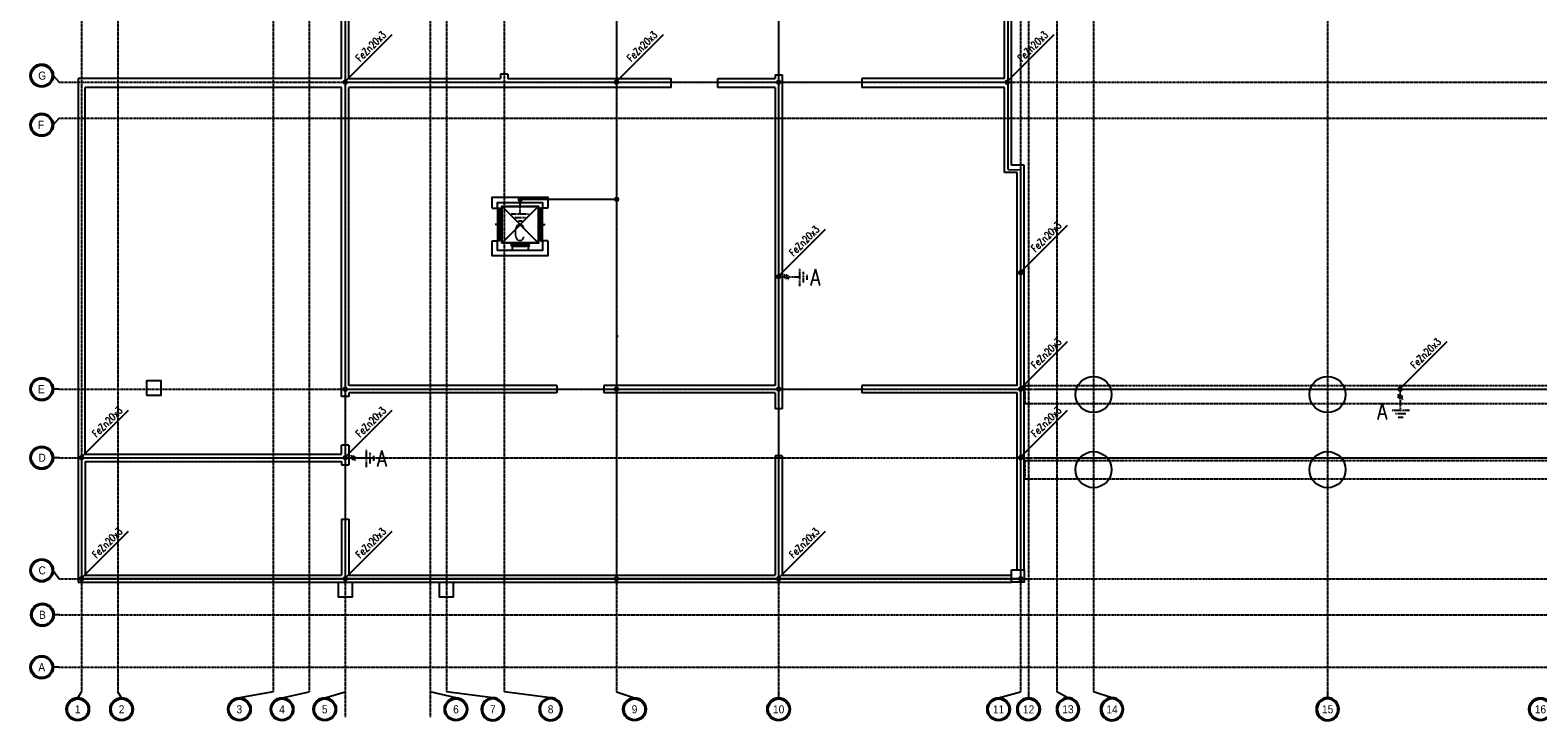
# Model space of a CAD drawing. Extents: x 3880 to 129921, y -116796 to -57711.
# Tile 104 of 110: x 50665 to 54840, y -63422 to -61509. Entities that reach past the tile are written whole.
import ezdxf
from ezdxf.enums import TextEntityAlignment as Align

# ---------------------------------------------------------------- set-up
doc = ezdxf.new("R2010")
doc.units = 0
doc.header["$LTSCALE"] = 2
for name, pattern in [('CENTER', [2, 1.25, -0.25, 0.25, -0.25]), ('DASHED2', [0.375, 0.25, -0.125]), ('HIDDEN', [9.525, 6.35, -3.175])]:
    doc.linetypes.add(name, pattern=pattern)
doc.layers.get('0').update_dxf_attribs({"color": 101, "linetype": 'CONTINUOUS'})
for name, color, linetype in [('E35', 6, 'CONTINUOUS'), ('E50', 3, 'CONTINUOUS'), ('Os-osie glowne', 1, 'CENTER'), ('Os-osie-opis', 2, 'CONTINUOUS'), ('Sc-beton', 7, 'CONTINUOUS'), ('Sc-nad', 5, 'DASHED2'), ('W-idok', 9, 'CONTINUOUS')]:
    doc.layers.add(name, color=color, linetype=linetype)
doc.styles.add('dwg_opis duży', font='ARIAL.TTF', dxfattribs={"width": 0.9})
doc.styles.add('ROMANS', font='romans', dxfattribs={"width": 0.85})

# ---------------------------------------------------------------- blocks, each defined once
blk = doc.blocks.new('_opis_osi')
blk.add_hatch(color=256).paths.add_polyline_path([(32, -32), (28.8, -32, -1), (-28.8, -32), (-32, -32, 1)])
for radius in [32, 28.8]:
    blk.add_circle((0, -32), radius)
at = {"style": 'dwg_opis duży', "width": 0.9}
blk.add_attdef('AXNAMEV', text='', height=22.4, rotation=90, dxfattribs=at).set_placement((0, -32), align=Align.MIDDLE_CENTER)
blk = doc.blocks.new('_opis_osi_liczbowy')
blk.add_hatch(color=256).paths.add_polyline_path([(32, 32), (32, 28.8, -1), (32, -28.8), (32, -32, 1)])
for radius in [32, 28.8]:
    blk.add_circle((32, 0), radius)
at = {"style": 'dwg_opis duży', "width": 0.9}
blk.add_attdef('AXNAMEH', text='', height=22.4, rotation=90, dxfattribs=at).set_placement((32, 0), align=Align.MIDDLE_CENTER)

msp = doc.modelspace()

# ---------------------------------------------------------------- linework, layer by layer
at = {"color": 0, "linetype": 'ByBlock', "lineweight": -2}
msp.add_line((52291.547, -62359.406), (52291.547, -62354.406), dxfattribs=at)
at = {"layer": 'E35'}
for p, q in [((51666.716, -61522.415), (51537.547, -61651.583)), ((51666.716, -61522.415), (51537.547, -61651.583)), ((52417.716, -61522.415), (52288.547, -61651.583)), ((52417.716, -61522.415), (52288.547, -61651.583)), ((53499.64, -61522.415), (53370.472, -61651.583)), ((53499.64, -61522.415), (53370.472, -61651.583)), ((52866.716, -62061.075), (52737.547, -62190.243)), ((52866.716, -62061.075), (52737.547, -62190.243)), ((53536.716, -62049.941), (53407.547, -62179.109)), ((53536.716, -62372.415), (53407.547, -62501.583)), ((54587.468, -62372.415), (54458.299, -62501.583)), ((54587.468, -62372.415), (54458.299, -62501.583)), ((50936.716, -62562.415), (50807.547, -62691.583)), ((50936.716, -62562.415), (50807.547, -62691.583)), ((51666.716, -62562.415), (51537.547, -62691.583)), ((51666.716, -62562.415), (51537.547, -62691.583)), ((53536.716, -62562.415), (53407.547, -62691.583)), ((50936.716, -62897.415), (50807.547, -63026.583)), ((50936.716, -62897.415), (50807.547, -63026.583)), ((51666.716, -62897.415), (51537.547, -63026.583)), ((51666.716, -62897.415), (51537.547, -63026.583)), ((52866.716, -62897.415), (52737.547, -63026.583)), ((52866.716, -62897.415), (52737.547, -63026.583))]:
    msp.add_line(p, q, dxfattribs=at)
at = {"layer": 'E50', "linetype": 'HIDDEN', "ltscale": 0.2}
for p, q in [((52022.031, -62017.663), (52022.031, -61987.663)), ((51997.031, -62017.663), (52047.031, -62017.663)), ((52007.031, -62027.663), (52037.031, -62027.663)), ((52017.031, -62037.663), (52027.031, -62037.663)), ((52751.769, -62185.108), (52765.912, -62199.25)), ((52796.312, -62193.102), (52766.312, -62193.102)), ((52796.312, -62218.102), (52796.312, -62168.102)), ((52806.312, -62208.102), (52806.312, -62178.102)), ((52816.312, -62200.602), (52816.312, -62185.602)), ((54451.342, -62517.67), (54465.484, -62531.812)), ((54459.335, -62562.212), (54459.335, -62532.212)), ((54484.335, -62562.212), (54434.335, -62562.212)), ((54474.335, -62572.212), (54444.335, -62572.212)), ((54466.835, -62582.212), (54451.835, -62582.212)), ((51551.769, -62686.448), (51565.912, -62700.59)), ((51596.312, -62694.442), (51566.312, -62694.442)), ((51596.312, -62719.442), (51596.312, -62669.442)), ((51606.312, -62709.442), (51606.312, -62679.442)), ((51616.312, -62701.942), (51616.312, -62686.942))]:
    msp.add_line(p, q, dxfattribs=at)
at = {"layer": 'E50', "linetype": 'DASHED2', "ltscale": 100, "const_width": 5}
for points in [[(52737.547, -63028.406), (52737.547, -58103.406)], [(52288.547, -59503.406), (52288.547, -63028.406)], [(51537.547, -63028.406), (51537.547, -60253.406)], [(53372.438, -61169.59), (53372.438, -61895.907)], [(51537.547, -61653.406), (53372.438, -61653.406)], [(53372.438, -61895.907), (53407.547, -61895.907)], [(53407.547, -61895.907), (53407.547, -63028.406)], [(52021.547, -61977.643), (52288.547, -61977.643)], [(52022.031, -61987.663), (52022.031, -61977.663)], [(51537.547, -62503.406), (53407.547, -62503.406)], [(53450.049, -62503.406), (56277.547, -62503.406)], [(50807.547, -63028.406), (50807.547, -62693.406)], [(51537.547, -62693.406), (50807.547, -62693.406)], [(54957.547, -62693.406), (53450.049, -62693.406)], [(53407.547, -63028.406), (50807.547, -63028.406)]]:
    msp.add_lwpolyline(points, dxfattribs=at)
at = {"layer": 'E50', "ltscale": 15, "const_width": 7.5}
for points in [[(51537.638, -61657.154, 1), (51537.456, -61649.657, 1)], [(51537.638, -61657.154, 1), (51537.456, -61649.657, 1)], [(51537.638, -61657.154, 1), (51537.456, -61649.657, 1)], [(52288.638, -61657.154, 1), (52288.456, -61649.657, 1)], [(52288.638, -61657.154, 1), (52288.456, -61649.657, 1)], [(52737.638, -61657.154, 1), (52737.456, -61649.657, 1)], [(53370.563, -61657.154, 1), (53370.381, -61649.657, 1)], [(53370.563, -61657.154, 1), (53370.381, -61649.657, 1)], [(52022.122, -61981.411, 1), (52021.94, -61973.914, 1)], [(52289.122, -61981.411, 1), (52288.94, -61973.914, 1)], [(52737.638, -62195.815, 1), (52737.456, -62188.317, 1)], [(53407.638, -62184.68, 1), (53407.456, -62177.183, 1)], [(51537.638, -62507.154, 1), (51537.456, -62499.657, 1)], [(51537.638, -62507.154, 1), (51537.456, -62499.657, 1)], [(52288.638, -62507.154, 1), (52288.456, -62499.657, 1)], [(52288.638, -62507.154, 1), (52288.456, -62499.657, 1)], [(52737.638, -62507.154, 1), (52737.456, -62499.657, 1)], [(52737.638, -62507.154, 1), (52737.456, -62499.657, 1)], [(53407.638, -62507.154, 1), (53407.456, -62499.657, 1)], [(54458.39, -62499.657, -1), (54458.209, -62507.154, -1)], [(54458.39, -62499.657, -1), (54458.209, -62507.154, -1)], [(50807.638, -62697.154, 1), (50807.456, -62689.657, 1)], [(50807.638, -62697.154, 1), (50807.456, -62689.657, 1)], [(51537.638, -62697.154, 1), (51537.456, -62689.657, 1)], [(51537.638, -62697.154, 1), (51537.456, -62689.657, 1)], [(53407.638, -62697.154, 1), (53407.456, -62689.657, 1)], [(50807.638, -63032.154, 1), (50807.456, -63024.657, 1)], [(50807.638, -63032.154, 1), (50807.456, -63024.657, 1)], [(51537.638, -63032.154, 1), (51537.456, -63024.657, 1)], [(51537.638, -63032.154, 1), (51537.456, -63024.657, 1)], [(52288.638, -63032.154, 1), (52288.456, -63024.657, 1)], [(52737.638, -63032.154, 1), (52737.456, -63024.657, 1)], [(52737.638, -63032.154, 1), (52737.456, -63024.657, 1)], [(53407.638, -63032.154, 1), (53407.456, -63024.657, 1)]]:
    msp.add_lwpolyline(points, format="xyb", close=True, dxfattribs=at)
at = {"layer": 'E50', "linetype": 'HIDDEN', "ltscale": 0.2, "const_width": 5}
for points in [[(52737.547, -62192.066), (52753.855, -62192.066)], [(54458.299, -62503.448), (54458.299, -62519.755)], [(51537.547, -62693.406), (51553.855, -62693.406)]]:
    msp.add_lwpolyline(points, dxfattribs=at)
msp.add_lwpolyline([(54458.299, -62500.906, 1), (54458.299, -62505.906, 1)], format="xyb", close=True, dxfattribs=at)
at = {"layer": 'E50', "linetype": 'HIDDEN', "ltscale": 0.2}
for centre in [(52758.84, -62192.179), (54458.413, -62524.741), (51558.84, -62693.519)]:
    msp.add_circle(centre, 5, dxfattribs=at)
at = {"layer": 'Os-osie glowne'}
for points in [[(50807.547, -57790.781), (50807.547, -63342.022)], [(50907.547, -57790.781), (50907.547, -63342.022)], [(51337.547, -57790.781), (51337.547, -63342.022)], [(51437.547, -57790.781), (51437.547, -63342.022)], [(51537.547, -57790.781), (51537.547, -63412.022)], [(51772.547, -57790.781), (51772.547, -63412.022)], [(51817.547, -57790.781), (51817.547, -63342.022)], [(51977.547, -57790.781), (51977.547, -63342.022)], [(52288.547, -57790.781), (52288.547, -63342.022)], [(52737.547, -57790.781), (52737.547, -63342.022)], [(53407.547, -57790.781), (53407.547, -63342.022)], [(53429.547, -57790.781), (53429.547, -63342.022)], [(53507.547, -57790.781), (53507.547, -63342.022)], [(53609.547, -57790.781), (53609.547, -63342.022)], [(54257.547, -57790.781), (54257.547, -63342.022)], [(50745.058, -61653.406), (62723.228, -61653.406)], [(50745.058, -61753.406), (62723.228, -61753.406)], [(50745.058, -62503.406), (62723.228, -62503.406)], [(50745.058, -62693.406), (62723.228, -62693.406)], [(50745.058, -63028.406), (62723.228, -63028.406)], [(50745.058, -63128.406), (62723.228, -63128.406)], [(50745.058, -63273.406), (62723.228, -63273.406)]]:
    msp.add_lwpolyline(points, dxfattribs=at)
at = {"layer": 'Os-osie-opis'}
for points in [[(50729.058, -61635.245), (50745.058, -61653.406)], [(50729.058, -61771.566), (50745.058, -61753.406)], [(50745.058, -62503.406), (50729.058, -62503.406)], [(50745.058, -62693.406), (50729.058, -62693.406)], [(50729.058, -63005.245), (50745.058, -63028.406)], [(50747.058, -63128.406), (50731.058, -63128.406)], [(50745.058, -63273.406), (50729.058, -63273.406)], [(50796.887, -63358.022), (50807.547, -63342.022)], [(50918.208, -63358.022), (50907.547, -63342.022)], [(51337.547, -63342.022), (51244.352, -63358.022)], [(51362.547, -63358.022), (51437.547, -63342.022)], [(51480.743, -63358.022), (51537.547, -63342.022)], [(51844.065, -63358.022), (51772.547, -63342.022)], [(51946.035, -63358.022), (51817.547, -63342.022)], [(52106.035, -63358.022), (51977.547, -63342.022)], [(52288.547, -63342.022), (52338.547, -63358.022)], [(52737.547, -63342.022), (52737.547, -63358.022)], [(53346.565, -63358.022), (53407.547, -63342.022)], [(53429.547, -63342.022), (53429.547, -63358.022)], [(53538.53, -63358.022), (53507.547, -63342.022)], [(53660.53, -63358.022), (53609.547, -63342.022)], [(54257.547, -63342.022), (54257.547, -63358.022)]]:
    msp.add_lwpolyline(points, dxfattribs=at)
at = {"layer": 'Sc-beton'}
for points in [[(51527.547, -61643.406), (51527.547, -61020.906)], [(51547.547, -61643.406), (51547.547, -61020.906)], [(53362.547, -61643.406), (53362.547, -61161.406)], [(53382.547, -61883.406), (53382.547, -61181.406)], [(50797.547, -61643.406), (50797.547, -63038.406)], [(51527.547, -61643.406), (50797.547, -61643.406)], [(51547.547, -61643.406), (51967.547, -61643.406)], [(51967.547, -61631.406), (51967.547, -61643.406)], [(51987.547, -61631.406), (51967.547, -61631.406)], [(51987.547, -61631.406), (51987.547, -61643.406)], [(51987.547, -61643.406), (52439.547, -61643.406)], [(52439.547, -61668.406), (52439.547, -61643.406)], [(52569.547, -61643.406), (52727.547, -61643.406)], [(52569.547, -61668.406), (52569.547, -61643.406)], [(52727.547, -61633.406), (52727.547, -61643.406)], [(52727.547, -61633.406), (52747.547, -61633.406)], [(52747.547, -61633.406), (52747.547, -62558.406)], [(53362.547, -61643.406), (52967.547, -61643.406)], [(52967.547, -61643.406), (52967.547, -61668.406)], [(51527.547, -61668.406), (50817.547, -61668.406)], [(50817.547, -62683.406), (50817.547, -61668.406)], [(51527.547, -62523.406), (51527.547, -61668.406)], [(52439.547, -61668.406), (51547.547, -61668.406)], [(51547.547, -62493.406), (51547.547, -61668.406)], [(52727.547, -61668.406), (52569.547, -61668.406)], [(52727.547, -61668.406), (52727.547, -62493.406)], [(53362.547, -61668.406), (52967.547, -61668.406)], [(53362.547, -61903.406), (53362.547, -61668.406)], [(53397.547, -61903.406), (53362.547, -61903.406)], [(53417.547, -61883.406), (53382.547, -61883.406)], [(53397.547, -62493.406), (53397.547, -61903.406)], [(53417.547, -63003.406), (53417.547, -61883.406)], [(51944.547, -62002.406), (51944.547, -61971.406), (52098.547, -61971.406), (52098.547, -62002.406)], [(51959.547, -62002.406), (51959.547, -61986.406), (52083.547, -61986.406), (52083.547, -62002.406)], [(51944.547, -62002.406), (51959.547, -62002.406)], [(52098.547, -62002.406), (52083.547, -62002.406)], [(52098.547, -62092.406), (52098.547, -62134.406), (51944.547, -62134.406), (51944.547, -62092.406)], [(51944.547, -62092.406), (51959.547, -62092.406)], [(52083.547, -62092.406), (52083.547, -62119.406), (51959.547, -62119.406), (51959.547, -62092.406)], [(52098.547, -62092.406), (52083.547, -62092.406)], [(52123.547, -62493.406), (51547.547, -62493.406)], [(52123.547, -62493.406), (52123.547, -62513.406)], [(52727.547, -62493.406), (52253.547, -62493.406)], [(52253.547, -62493.406), (52253.547, -62513.406)], [(53397.547, -62493.406), (52967.547, -62493.406)], [(52967.547, -62493.406), (52967.547, -62513.406)], [(51547.547, -62523.406), (51527.547, -62523.406)], [(52123.547, -62513.406), (51547.547, -62513.406)], [(51547.547, -62513.406), (51547.547, -62523.406)], [(52727.547, -62513.406), (52253.547, -62513.406)], [(52727.547, -62513.406), (52727.547, -62558.406)], [(53397.547, -62513.406), (52967.547, -62513.406)], [(53397.547, -63003.406), (53397.547, -62513.406)], [(52747.547, -62558.406), (52727.547, -62558.406)], [(51527.547, -62683.406), (51527.547, -62658.406)], [(51547.547, -62658.406), (51527.547, -62658.406)], [(51547.547, -62658.406), (51547.547, -62713.406)], [(50817.547, -62683.406), (51527.547, -62683.406)], [(52727.547, -62688.406), (52727.547, -63018.406)], [(52747.547, -62688.406), (52727.547, -62688.406)], [(52747.547, -62688.406), (52747.547, -63018.406)], [(50817.547, -62703.406), (50817.547, -63018.406)], [(50817.547, -62703.406), (51527.547, -62703.406)], [(51527.547, -62703.406), (51527.547, -62713.406)], [(51527.547, -62713.406), (51547.547, -62713.406)], [(51527.547, -62863.406), (51527.547, -63018.406)], [(51527.547, -62863.406), (51547.547, -62863.406)], [(51547.547, -62863.406), (51547.547, -63018.406)], [(50817.547, -63018.406), (51527.547, -63018.406)], [(51447.547, -63018.406), (51527.547, -63018.406)], [(51547.547, -63018.406), (52727.547, -63018.406)], [(52747.547, -63018.406), (53382.547, -63018.406)], [(50797.547, -63038.406), (51557.547, -63038.406)], [(51517.547, -63038.406), (51517.547, -63078.406), (51557.547, -63078.406), (51557.547, -63038.406)], [(51557.547, -63038.406), (51797.547, -63038.406)], [(51797.547, -63038.406), (53382.547, -63038.406)], [(51797.547, -63038.406), (51797.547, -63078.406), (51837.547, -63078.406), (51837.547, -63038.406)]]:
    msp.add_lwpolyline(points, dxfattribs=at)
for points in [[(50987.547, -62520.406), (51027.547, -62520.406), (51027.547, -62480.406), (50987.547, -62480.406)], [(53382.547, -63003.406), (53417.547, -63003.406), (53417.547, -63038.406), (53382.547, -63038.406)]]:
    msp.add_lwpolyline(points, close=True, dxfattribs=at)
for centre in [(53609.547, -62518.406), (54257.547, -62518.406), (53609.547, -62726.406), (54257.547, -62726.406)]:
    msp.add_circle(centre, 50, dxfattribs=at)
at = {"layer": 'Sc-nad'}
for points in [[(53419.547, -62493.406), (53419.547, -62543.406)], [(53419.547, -62493.406), (54947.547, -62493.406)], [(53419.547, -62543.406), (54947.547, -62543.406)], [(53419.547, -62701.406), (53419.547, -62751.406)], [(53419.547, -62701.406), (54947.547, -62701.406)], [(53419.547, -62751.406), (54947.547, -62751.406)]]:
    msp.add_lwpolyline(points, dxfattribs=at)
at = {"layer": 'W-idok'}
for p, q in [((51970.4, -62047.406), (51952.752, -62047.406)), ((52073.288, -62047.406), (52090.936, -62047.406)), ((51995.844, -62104.782), (52047.844, -62104.782)), ((51999.844, -62104.782), (51996.221, -62108.405)), ((51999.844, -62104.782), (51999.844, -62099.105)), ((51999.844, -62099.105), (51999.844, -62119.406)), ((51999.844, -62104.782), (52003.467, -62108.405)), ((52043.844, -62104.782), (52040.221, -62108.405)), ((52043.844, -62104.782), (52043.844, -62099.105)), ((52043.844, -62099.105), (52043.844, -62119.406)), ((52043.844, -62104.782), (52047.467, -62108.405))]:
    msp.add_line(p, q, dxfattribs=at)
for points in [[(51962.343, -62092.406), (51960.343, -62092.406), (51960.343, -62002.406), (51962.343, -62002.406)], [(51965.428, -62092.406), (51963.428, -62092.406), (51963.428, -62002.406), (51965.428, -62002.406)], [(51970.844, -62098.906), (51970.844, -61996.906), (52072.844, -61996.906), (52072.844, -62098.906)], [(51971.844, -62097.906), (51971.844, -61997.906), (52071.844, -61997.906), (52071.844, -62097.906)], [(52078.26, -62092.406), (52080.26, -62092.406), (52080.26, -62002.406), (52078.26, -62002.406)], [(52081.345, -62092.406), (52083.345, -62092.406), (52083.345, -62002.406), (52081.345, -62002.406)], [(52003.844, -62107.553), (52039.844, -62107.553), (52039.844, -62102.011), (52003.844, -62102.011)]]:
    msp.add_lwpolyline(points, close=True, dxfattribs=at)
for points in [[(51971.844, -62097.906), (52071.844, -61997.906)], [(51971.844, -61997.906), (52071.844, -62097.906)]]:
    msp.add_lwpolyline(points, dxfattribs=at)
for centre in [(51999.844, -62104.782), (52043.844, -62104.782)]:
    msp.add_circle(centre, 2.668, dxfattribs=at)

# ---------------------------------------------------------------- block references
at = {"layer": 'Os-osie-opis'}
ref = msp.add_blockref('_opis_osi', (50729.058, -61635.245), dxfattribs=dict(at, rotation=270))
ref.add_attrib('AXNAMEV', 'G', dxfattribs={"layer": '0', "height": 22.4, "style": 'dwg_opis duży', "width": 0.9}).set_placement((50698.488, -61635.245), align=Align.MIDDLE_CENTER)
ref = msp.add_blockref('_opis_osi', (50729.058, -61771.566), dxfattribs=dict(at, rotation=270))
ref.add_attrib('AXNAMEV', 'F', dxfattribs={"layer": '0', "height": 22.4, "style": 'dwg_opis duży', "width": 0.9}).set_placement((50695.05, -61771.566), align=Align.MIDDLE_CENTER)
ref = msp.add_blockref('_opis_osi', (50729.058, -62503.406), dxfattribs=dict(at, rotation=270))
ref.add_attrib('AXNAMEV', 'E', dxfattribs={"layer": '0', "height": 22.4, "style": 'dwg_opis duży', "width": 0.9}).set_placement((50695.999, -62503.406), align=Align.MIDDLE_CENTER)
ref = msp.add_blockref('_opis_osi', (50729.058, -62693.406), dxfattribs=dict(at, rotation=270))
ref.add_attrib('AXNAMEV', 'D', dxfattribs={"layer": '0', "height": 22.4, "style": 'dwg_opis duży', "width": 0.9}).set_placement((50698.048, -62693.406), align=Align.MIDDLE_CENTER)
ref = msp.add_blockref('_opis_osi', (50729.058, -63005.245), dxfattribs=dict(at, rotation=270))
ref.add_attrib('AXNAMEV', 'C', dxfattribs={"layer": '0', "height": 22.4, "style": 'dwg_opis duży', "width": 0.9}).set_placement((50698.488, -63005.245), align=Align.MIDDLE_CENTER)
at = {"layer": 'Os-osie-opis', "rotation": 270}
for name, p, values in [('_opis_osi', (50731.058, -63128.406), {'AXNAMEV': 'B'}), ('_opis_osi_liczbowy', (50796.887, -63358.022), {'AXNAMEH': '1'}), ('_opis_osi_liczbowy', (50918.208, -63358.022), {'AXNAMEH': '2'}), ('_opis_osi_liczbowy', (51244.352, -63358.022), {'AXNAMEH': '3'}), ('_opis_osi_liczbowy', (51362.547, -63358.022), {'AXNAMEH': '4'}), ('_opis_osi_liczbowy', (51480.743, -63358.022), {'AXNAMEH': '5'}), ('_opis_osi_liczbowy', (51844.065, -63358.022), {'AXNAMEH': '6'}), ('_opis_osi_liczbowy', (52338.547, -63358.022), {'AXNAMEH': '9'}), ('_opis_osi_liczbowy', (52737.547, -63358.022), {'AXNAMEH': '10'}), ('_opis_osi_liczbowy', (54846.887, -63358.022), {'AXNAMEH': '16'})]:
    msp.add_blockref(name, p, dxfattribs=at).add_auto_attribs(values)
at = {"layer": 'Os-osie-opis'}
ref = msp.add_blockref('_opis_osi', (50729.058, -63273.406), dxfattribs=dict(at, rotation=270))
ref.add_attrib('AXNAMEV', 'A', dxfattribs={"layer": '0', "height": 22.4, "style": 'dwg_opis duży', "width": 0.9}).set_placement((50697.223, -63273.406), align=Align.MIDDLE_CENTER)
ref = msp.add_blockref('_opis_osi_liczbowy', (51946.035, -63358.022), dxfattribs=dict(at, xscale=-1, rotation=90))
ref.add_attrib('AXNAMEH', '7', dxfattribs={"layer": '0', "height": 22.4, "style": 'dwg_opis duży', "width": 0.9}).set_placement((51946.145, -63390.022), align=Align.MIDDLE_CENTER)
ref = msp.add_blockref('_opis_osi_liczbowy', (52106.035, -63358.022), dxfattribs=dict(at, xscale=-1, rotation=90))
ref.add_attrib('AXNAMEH', '8', dxfattribs={"layer": '0', "height": 22.4, "style": 'dwg_opis duży', "width": 0.9}).set_placement((52106.145, -63390.022), align=Align.MIDDLE_CENTER)
ref = msp.add_blockref('_opis_osi_liczbowy', (53346.565, -63358.022), dxfattribs=dict(at, rotation=270))
ref.add_attrib('AXNAMEH', '11', dxfattribs={"layer": '0', "height": 22.4, "style": 'dwg_opis duży', "width": 0.9}).set_placement((53346.565, -63390.404), align=Align.MIDDLE_CENTER)
ref = msp.add_blockref('_opis_osi_liczbowy', (53429.547, -63358.022), dxfattribs=dict(at, rotation=270))
ref.add_attrib('AXNAMEH', '12', dxfattribs={"layer": '0', "height": 22.4, "style": 'dwg_opis duży', "width": 0.9}).set_placement((53429.547, -63390.404), align=Align.MIDDLE_CENTER)
ref = msp.add_blockref('_opis_osi_liczbowy', (53538.53, -63358.022), dxfattribs=dict(at, xscale=-1, rotation=90))
ref.add_attrib('AXNAMEH', '13', dxfattribs={"layer": '0', "height": 22.4, "style": 'dwg_opis duży', "width": 0.9}).set_placement((53538.64, -63390.006), align=Align.MIDDLE_CENTER)
ref = msp.add_blockref('_opis_osi_liczbowy', (53660.53, -63358.022), dxfattribs=dict(at, xscale=-1, rotation=90))
ref.add_attrib('AXNAMEH', '14', dxfattribs={"layer": '0', "height": 22.4, "style": 'dwg_opis duży', "width": 0.9}).set_placement((53660.64, -63390.404), align=Align.MIDDLE_CENTER)
ref = msp.add_blockref('_opis_osi_liczbowy', (54257.547, -63358.022), dxfattribs=dict(at, xscale=-1, rotation=90))
ref.add_attrib('AXNAMEH', '15', dxfattribs={"layer": '0', "height": 22.4, "style": 'dwg_opis duży', "width": 0.9}).set_placement((54257.657, -63390.022), align=Align.MIDDLE_CENTER)

# ---------------------------------------------------------------- texts
at = {"layer": 'E35', "style": 'ROMANS', "width": 0.8}
for p in [(51578.52, -61598.193), (51578.52, -61598.193), (52329.52, -61598.193), (52329.52, -61598.193), (53411.445, -61598.193), (53411.445, -61598.193), (52778.52, -62136.853), (52778.52, -62136.853), (53448.52, -62125.719), (53448.52, -62125.719), (53448.52, -62448.193), (53448.52, -62448.193), (54499.272, -62448.193), (54499.272, -62448.193), (50848.52, -62638.193), (50848.52, -62638.193), (51578.52, -62638.193), (51578.52, -62638.193), (53448.52, -62638.193), (53448.52, -62638.193), (50848.52, -62973.193), (50848.52, -62973.193), (51578.52, -62973.193), (51578.52, -62973.193), (52778.52, -62973.193), (52778.52, -62973.193)]:
    msp.add_text('FeZn20x3', height=20, rotation=45, dxfattribs=at).set_placement(p)
at = {"layer": 'E50', "ltscale": 50, "style": 'ROMANS', "width": 0.8}
for s, p in [('C', (52004.11, -62092.088)), ('A', (52825.381, -62216.584)), ('A', (54395.106, -62587.323)), ('A', (51625.381, -62717.924))]:
    msp.add_text(s, height=45, dxfattribs=at).set_placement(p)

doc.saveas('drawing.dxf')
